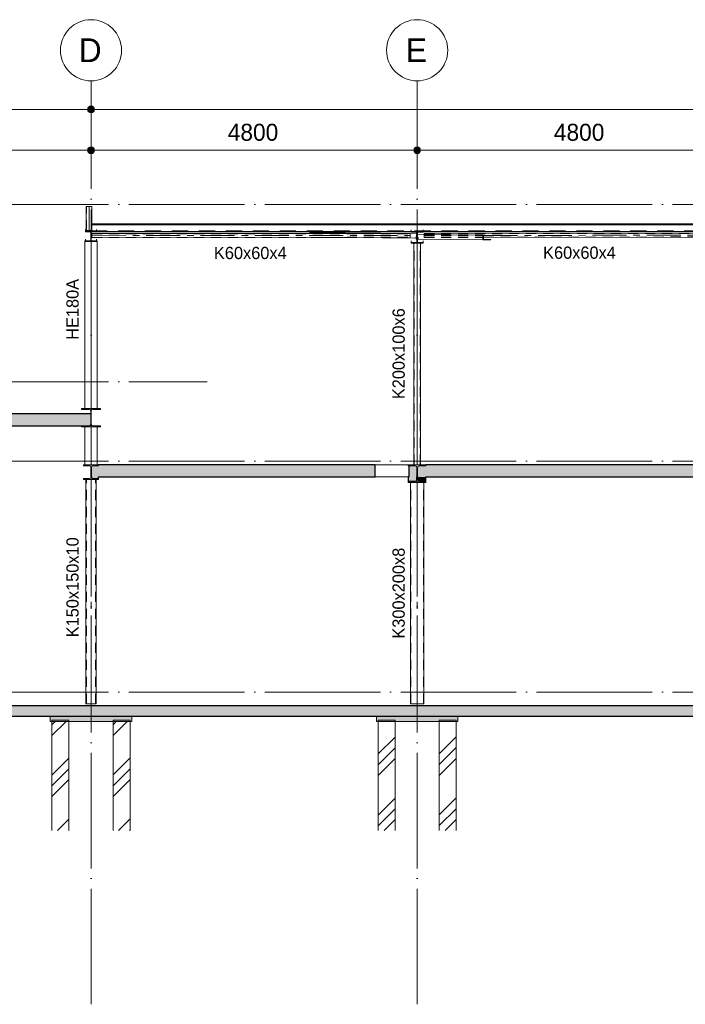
# Model space of a CAD drawing. Header units: millimetres. Extents: x -1359 to 538036, y -4592 to 9900.
# Tile 19 of 43: x 247064 to 256861, y -4592 to 9900. Entities that reach past the tile are written whole.
import ezdxf

# ---------------------------------------------------------------- set-up
doc = ezdxf.new("R2010")
doc.units = ezdxf.units.MM
for name, pattern in [('Overhead', [396.875, 238.125, -158.75]), ('WSP_hartlijn', [800, 500, -100, 100, -100]), ('WSP_hhidden', [250, 150, -100]), ('WSP_stramienlijn', [2000, 1700, -150, 0, -150])]:
    doc.linetypes.add(name, pattern=pattern)
for name, color, linetype, lineweight in [('00_algemeen - 0_18mm', 1, 'Continuous', 13), ('00_algemeen - hartlijn', 7, 'WSP_hartlijn', 13), ('00_algemeen - hhidden - 0_13mm', 7, 'WSP_hhidden', 13), ('00_algemeen - overhead', 7, 'Overhead', 13), ('00_maatvoering', 8, 'Continuous', 13), ('00_maatvoering-100', 8, 'Continuous', 13), ('07_stramien', 4, 'Continuous', 13), ('07_stramien - levels', 7, 'Continuous', 13), ('16_funderingsconstructies', 2, 'Continuous', 18), ('17_paalfunderingen - prefab', 2, 'Continuous', 18), ('23_vloeren', 2, 'Continuous', 18), ('23_vloeren - hatch', 1, 'Continuous', 18), ('23_vloeren -cut-', 3, 'Continuous', 25), ('28_hoofddraagconstructies - kolommen en liggers', 1, 'Continuous', 13), ('28_hoofddraagconstructies - kolommen en liggers - staal', 1, 'Continuous', 13), ('28_hoofddraagconstructies - kolommen en liggers - staal -cut-', 2, 'Continuous', 13), ('28_hoofddraagconstructies - tags', 7, 'Continuous', 18)]:
    doc.layers.add(name, color=color, linetype=linetype, lineweight=lineweight)
doc.layers.add('16_funderingsconstructies - voeten en balken', color=2, linetype='Continuous')
doc.styles.add('Revittext', font='txt', dxfattribs={"height": 250})
doc.styles.add('Revittext_1', font='txt', dxfattribs={"height": 180})
doc.styles.add('Revittext_2', font='txt', dxfattribs={"height": 350})
doc.dimstyles.new('WSP_25_-_transparant', dxfattribs={"dimscale": 304.8, "dimtxt": 252.223969, "dimasz": 1.312336, "dimexe": 0.656168, "dimexo": 0.0625, "dimgap": 0.213255, "dimtad": 1, "dimdec": 0, "dimzin": 0, "dimdsep": 46, "dimtxsty": 'Revittext', "dimblk1": 'DOTSMALL', "dimblk2": 'DOTSMALL', "dimsah": 1, "dimcen": 0.09, "dimdle": 0.656168, "dimazin": 0, "dimtfac": 1, "dimtdec": 4, "dimtix": 1, "dimtmove": 0, "dimatfit": 3, "dimfxl": 0.656168, "dimfxlon": 1, "dimtvp": 1, "dimtolj": 1, "dimtzin": 0, "dimarcsym": 2})
pattern_1 = [(45, (9142.7, 0), (-449.013, 449.013), []), (45, (9301.45, 0), (0, 898.026), []), (45, (8983.95, 0), (0, 898.026), [])]

# ---------------------------------------------------------------- blocks, each defined once
blk = doc.blocks.new('28_WSP_SC_staal - RHS v18-0 - RHSH 300x200x8 - S275-1336330-as 3')
at = {"layer": '00_algemeen - hartlijn'}
blk.add_line((33800, -170), (33800, 3090), dxfattribs=at)
at = {"layer": '00_algemeen - hhidden - 0_13mm'}
for p, q in [((33708, -170), (33708, 3090)), ((33892, -170), (33892, 3090))]:
    blk.add_line(p, q, dxfattribs=at)
blk = doc.blocks.new('28_WSP_SC_staal - RHS v18-0 - SHSH 150x150x10 - S275-1181202-as 3')
at = {"layer": '00_algemeen - hartlijn'}
blk.add_line((19400, -170), (19400, 3130), dxfattribs=at)
at = {"layer": '00_algemeen - hhidden - 0_13mm'}
for p, q in [((19335, -170), (19335, 3130)), ((19465, -170), (19465, 3130))]:
    blk.add_line(p, q, dxfattribs=at)
blk = doc.blocks.new('28_WSP_SC_staal - HE v21-0 - HE180A - S235-1337790-as 3')
at = {"layer": '00_algemeen - hartlijn'}
blk.add_line((19400, 3350), (19400, 3907), dxfattribs=at)
blk = doc.blocks.new('28_WSP_SF_staal - RHS v18-0 - SHSC 60x60x4 - S275-1328991-as 3')
at = {"layer": '00_algemeen - hartlijn'}
blk.add_line((19413, 6721), (24097, 6723), dxfattribs=at)
at = {"layer": '00_algemeen - hhidden - 0_13mm'}
for p, q in [((19413, 6747), (24097, 6749)), ((19413, 6695), (24097, 6697))]:
    blk.add_line(p, q, dxfattribs=at)
at = {"layer": '28_hoofddraagconstructies - kolommen en liggers - staal'}
for p, q in [((24097, 6753), (19413, 6751)), ((19413, 6743), (19413, 6751)), ((19413, 6699), (19413, 6743)), ((19413, 6691), (19413, 6699)), ((19413, 6691), (24097, 6693)), ((24097, 6753), (24097, 6745)), ((24097, 6745), (24097, 6701)), ((24097, 6701), (24097, 6693))]:
    blk.add_line(p, q, dxfattribs=at)
blk = doc.blocks.new('Floors 5 - Floors 5-1342812-as 3')
at = {"layer": '23_vloeren - hatch', "linetype": 'WSP_hhidden', "lineweight": 13}
blk.add_hatch(color=256, dxfattribs=at).paths.add_polyline_path([(24229, 3107), (24330, 3107), (24330, 3170), (24205, 3170), (24205, 3131), (24208, 3119), (24217, 3111)])
at = {"layer": '23_vloeren -cut-'}
for p, q in [((24205, 3170), (24205, 3131)), ((24229, 3107), (24330, 3107)), ((24330, 3107), (24330, 3170))]:
    blk.add_line(p, q, dxfattribs=at)
blk.add_arc((24229, 3131), 24, 180, 270, dxfattribs=at)
blk = doc.blocks.new('Floors 7 - Floors 7-1343910-as 3')
at = {"layer": '23_vloeren - hatch', "linetype": 'WSP_hhidden', "lineweight": 13}
h = blk.add_hatch(color=256, dxfattribs=at)
h.paths.add_polyline_path([(24070, 3107), (24171, 3107), (24183, 3111), (24192, 3119), (24195, 3131), (24195, 3170), (24070, 3170)])
h.paths.add_polyline_path([(19510, 3146), (19510, 3170), (19405, 3170), (19405, 3164), (19410, 3151), (19423, 3146)])
at = {"layer": '23_vloeren -cut-'}
for p, q in [((19405, 3170), (19405, 3164)), ((19423, 3146), (19510, 3146)), ((19510, 3146), (19510, 3170)), ((24080, 3170), (24070, 3170)), ((24070, 3170), (24070, 3107)), ((24070, 3107), (24171, 3107)), ((24195, 3131), (24195, 3170))]:
    blk.add_line(p, q, dxfattribs=at)
for centre, radius, start, end in [((19423, 3164), 18, 180, 270), ((24171, 3131), 24, 270, 0)]:
    blk.add_arc(centre, radius, start, end, dxfattribs=at)
blk = doc.blocks.new('28_WSP_SC_staal - RHS v18-0 - RHSH 200x100x6 - S275-1336392-as 3')
at = {"layer": '00_algemeen - hartlijn'}
blk.add_line((24200, 3350), (24200, 6610), dxfattribs=at)
at = {"layer": '00_algemeen - hhidden - 0_13mm'}
for p, q in [((24156, 3350), (24156, 6610)), ((24244, 3350), (24244, 6610))]:
    blk.add_line(p, q, dxfattribs=at)
at = {"layer": '28_hoofddraagconstructies - kolommen en liggers', "linetype": 'WSP_hhidden'}
for p, q in [((24156, 6610), (24156, 6620)), ((24200, 6610), (24200, 6620)), ((24244, 6610), (24244, 6620))]:
    blk.add_line(p, q, dxfattribs=at)
blk = doc.blocks.new('17_WSP_FD_prefab - fundatiepaal v18-0 - 250x250-V55-as 3')
at = {"layer": '16_funderingsconstructies', "lineweight": 13}
h = blk.add_hatch(dxfattribs=at)
h.set_pattern_fill('FP_1', color=50, style=0, pattern_type=2)
h.set_pattern_definition(pattern_1)
h.paths.add_polyline_path([(24775, -2033), (24775, -430), (24525, -430), (24525, -2033)])
at = {"layer": '16_funderingsconstructies', "color": 135, "lineweight": 13}
for p, q in [((24525, -430), (24525, -410)), ((24775, -410), (24525, -410)), ((24775, -410), (24775, -430))]:
    blk.add_line(p, q, dxfattribs=at)
at = {"layer": '17_paalfunderingen - prefab', "color": 55}
for p, q in [((24525, -2033), (24525, -430)), ((24775, -430), (24775, -2033))]:
    blk.add_line(p, q, dxfattribs=at)
blk = doc.blocks.new('17_WSP_FD_prefab - fundatiepaal v18-0 - 250x250-V56-as 3')
at = {"layer": '16_funderingsconstructies', "lineweight": 13}
h = blk.add_hatch(dxfattribs=at)
h.set_pattern_fill('FP_1', color=50, style=0, pattern_type=2)
h.set_pattern_definition(pattern_1)
h.paths.add_polyline_path([(23875, -2033), (23875, -430), (23625, -430), (23625, -2033)])
at = {"layer": '16_funderingsconstructies', "color": 135, "lineweight": 13}
for p, q in [((23625, -430), (23625, -410)), ((23875, -410), (23625, -410)), ((23875, -410), (23875, -430))]:
    blk.add_line(p, q, dxfattribs=at)
at = {"layer": '17_paalfunderingen - prefab', "color": 55}
for p, q in [((23625, -2033), (23625, -430)), ((23875, -430), (23875, -2033))]:
    blk.add_line(p, q, dxfattribs=at)
blk = doc.blocks.new('17_WSP_FD_prefab - fundatiepaal v18-0 - 250x250-V57-as 3')
at = {"layer": '16_funderingsconstructies', "lineweight": 13}
h = blk.add_hatch(dxfattribs=at)
h.set_pattern_fill('FP_1', color=50, style=0, pattern_type=2)
h.set_pattern_definition(pattern_1)
h.paths.add_polyline_path([(19725, -2033), (19975, -2033), (19975, -430), (19725, -430), (19725, -513)])
at = {"layer": '16_funderingsconstructies', "color": 135, "lineweight": 13}
for p, q in [((19725, -430), (19725, -410)), ((19975, -410), (19725, -410)), ((19975, -410), (19975, -430))]:
    blk.add_line(p, q, dxfattribs=at)
at = {"layer": '17_paalfunderingen - prefab', "color": 55}
for p, q in [((19725, -2033), (19725, -430)), ((19975, -430), (19975, -2033))]:
    blk.add_line(p, q, dxfattribs=at)
blk = doc.blocks.new('17_WSP_FD_prefab - fundatiepaal v18-0 - 250x250-V58-as 3')
at = {"layer": '16_funderingsconstructies', "lineweight": 13}
h = blk.add_hatch(dxfattribs=at)
h.set_pattern_fill('FP_1', color=50, style=0, pattern_type=2)
h.set_pattern_definition(pattern_1)
h.paths.add_polyline_path([(19075, -2033), (19075, -430), (18825, -430), (18825, -2033)])
at = {"layer": '16_funderingsconstructies', "color": 135, "lineweight": 13}
for p, q in [((18825, -430), (18825, -410)), ((19075, -410), (18825, -410)), ((19075, -410), (19075, -430))]:
    blk.add_line(p, q, dxfattribs=at)
at = {"layer": '17_paalfunderingen - prefab', "color": 55}
for p, q in [((18825, -2033), (18825, -430)), ((19075, -430), (19075, -2033))]:
    blk.add_line(p, q, dxfattribs=at)
blk = doc.blocks.new('28_WSP_SF_staal - RHS v18-0 - SHSC 60x60x4 - S275-1328990-as 3')
at = {"layer": '00_algemeen - hartlijn'}
blk.add_line((25179, 6724), (28897, 6729), dxfattribs=at)
at = {"layer": '00_algemeen - hhidden - 0_13mm'}
for p, q in [((24303, 6749), (28897, 6755)), ((25179, 6698), (28897, 6703))]:
    blk.add_line(p, q, dxfattribs=at)
at = {"layer": '28_hoofddraagconstructies - kolommen en liggers', "linetype": 'WSP_hhidden'}
for p, q in [((24303, 6701), (24303, 6739)), ((24303, 6723), (25179, 6724)), ((24303, 6693), (24303, 6701)), ((24303, 6697), (25179, 6698)), ((24303, 6693), (25179, 6694))]:
    blk.add_line(p, q, dxfattribs=at)
at = {"layer": '28_hoofddraagconstructies - kolommen en liggers - staal'}
for p, q in [((28897, 6759), (24303, 6753)), ((24303, 6745), (24303, 6753)), ((24303, 6739), (24303, 6745)), ((25179, 6694), (28897, 6699)), ((28897, 6759), (28897, 6751)), ((28897, 6751), (28897, 6707)), ((28897, 6707), (28897, 6699))]:
    blk.add_line(p, q, dxfattribs=at)
blk = doc.blocks.new('28_WSP_SF_staal - HE v21-0 - HE180A-1315366-as 3')
at = {"layer": '28_hoofddraagconstructies - kolommen en liggers', "linetype": 'WSP_hhidden'}
blk.add_line((24200, 6805), (24200, 6781), dxfattribs=at)
blk = doc.blocks.new('28_WSP_SC_staal - HE v21-0 - HE180A - S235-1337794-as 3')
at = {"layer": '00_algemeen - hartlijn'}
blk.add_line((19400, 4177), (19400, 6634), dxfattribs=at)
at = {"layer": '28_hoofddraagconstructies - kolommen en liggers', "linetype": 'WSP_hhidden'}
blk.add_line((19400, 6634), (19400, 6645), dxfattribs=at)
blk = doc.blocks.new('28_WSP_SC_staal - RHS v18-0 - SHSC 80x80x4 - S275-1295123-as 3')
at = {"layer": '00_algemeen - hartlijn'}
blk.add_line((19370, 6799), (19370, 7150), dxfattribs=at)
at = {"layer": '00_algemeen - hhidden - 0_13mm'}
for p, q in [((19334, 6799), (19334, 7150)), ((19406, 6900), (19406, 7150))]:
    blk.add_line(p, q, dxfattribs=at)
at = {"layer": '28_hoofddraagconstructies - kolommen en liggers', "linetype": 'WSP_hhidden'}
blk.add_line((19406, 6799), (19406, 6900), dxfattribs=at)
blk = doc.blocks.new('28_WSP_SF_staal - HFL v21-0 - Lequ 70x70x7-1303936-as 3')
at = {"layer": '28_hoofddraagconstructies - kolommen en liggers', "linetype": 'WSP_hhidden'}
for p, q in [((22635, 6698), (22778, 6696)), ((22788, 6696), (23179, 6693)), ((24191, 6740), (24190, 6683)), ((24190, 6683), (24221, 6683)), ((24190, 6683), (24190, 6683)), ((24194, 6699), (24194, 6740)), ((24217, 6690), (24197, 6690)), ((24219, 6690), (24198, 6690)), ((24221, 6683), (24221, 6685))]:
    blk.add_line(p, q, dxfattribs=at)
for centre, major_axis, start_param, end_param in [((24198, 6699), (0.09, 9), 1.575009, 3.145805), ((24219, 6685), (0.04, 4.5), 4.716601, 6.283185)]:
    blk.add_ellipse(centre, major_axis=major_axis, ratio=0.442411, start_param=start_param, end_param=end_param, dxfattribs=at)
at = {"layer": '28_hoofddraagconstructies - kolommen en liggers - staal'}
for p, q in [((24192, 6753), (22617, 6768)), ((23189, 6692), (24190, 6683)), ((24191, 6753), (24191, 6740)), ((24194, 6740), (24194, 6748))]:
    blk.add_line(p, q, dxfattribs=at)
blk.add_ellipse((24192, 6748), major_axis=(0.04, 4.5), ratio=0.442411, start_param=4.716601, end_param=6.283185, dxfattribs=at)
blk = doc.blocks.new('28_WSP_SF_staal - HFL v21-0 - Lequ 70x70x7-1304587-as 3')
at = {"layer": '28_hoofddraagconstructies - kolommen en liggers', "linetype": 'WSP_hhidden'}
blk.add_hatch(color=256, dxfattribs=at).paths.add_polyline_path([(25284, 6658), (25284, 6661), (25279, 6665), (25276, 6665), (25188, 6667), (25181, 6670), (25179, 6673), (25179, 6675), (25179, 6725), (25171, 6729), (25167, 6729), (25167, 6659)])
for p, q in [((24187, 6683), (24188, 6740)), ((24188, 6740), (24189, 6740)), ((24203, 6740), (24197, 6740)), ((24197, 6670), (24203, 6670)), ((25194, 6666), (25194, 6666))]:
    blk.add_line(p, q, dxfattribs=at)
at = {"layer": '28_hoofddraagconstructies - kolommen en liggers - staal'}
for p, q in [((24187, 6670), (24187, 6683)), ((24187, 6670), (24197, 6670)), ((24197, 6740), (24189, 6740)), ((25171, 6729), (24203, 6740)), ((24203, 6670), (25167, 6659)), ((25276, 6665), (25190, 6666))]:
    blk.add_line(p, q, dxfattribs=at)
at = {"layer": '28_hoofddraagconstructies - kolommen en liggers - staal -cut-'}
for p, q in [((25167, 6729), (25167, 6659)), ((25179, 6675), (25179, 6725)), ((25167, 6659), (25284, 6658)), ((25267, 6666), (25194, 6666)), ((25284, 6658), (25284, 6661))]:
    blk.add_line(p, q, dxfattribs=at)
at = {"layer": '28_hoofddraagconstructies - kolommen en liggers - staal -cut-', "flags": 128}
for points in [[(25179, 6725), (25179, 6726), (25178, 6726), (25178, 6727), (25177, 6728), (25176, 6728), (25174, 6729), (25173, 6729), (25171, 6729)], [(25190, 6666), (25188, 6667), (25185, 6668), (25183, 6669), (25181, 6670), (25180, 6672), (25179, 6673), (25179, 6675)], [(25194, 6666), (25191, 6666), (25190, 6666)], [(25284, 6661), (25284, 6662), (25283, 6663), (25283, 6663), (25282, 6664), (25281, 6665), (25279, 6665), (25278, 6665), (25276, 6665)]]:
    blk.add_lwpolyline(points, dxfattribs=at)
blk = doc.blocks.new('Grid - Stramienbol 9_0mm-3500-as 3')
at = {"layer": '07_stramien'}
blk.add_circle((5000, 9450), 450, dxfattribs=at)
blk = doc.blocks.new('DIMBLOCK48-as 3')
at = {"layer": '00_maatvoering-100'}
h = blk.add_hatch(color=256, dxfattribs=at)
edge = h.paths.add_edge_path()
edge.add_arc((243314, 7979), 50, 0, 360)
h = blk.add_hatch(color=256, dxfattribs=at)
edge = h.paths.add_edge_path()
edge.add_arc((248114, 7979), 50, 0, 360)
for p, q in [((243314, 8179), (243314, 7779)), ((243314, 7979), (243314, 8179)), ((248114, 8179), (248114, 7779)), ((248114, 7979), (248114, 8179)), ((243314, 7979), (248114, 7979))]:
    blk.add_line(p, q, dxfattribs=at)
for centre in [(243314, 7979), (248114, 7979)]:
    blk.add_circle(centre, 50, dxfattribs=at)
at = {"layer": '00_maatvoering-100', "color": 0, "insert": (245326, 8368), "char_height": 250, "width": 931.29, "attachment_point": 1, "line_spacing_factor": 0.931288, "style": 'Revittext'}
blk.add_mtext('4800', dxfattribs=at)
blk = doc.blocks.new('_DotSmall')
at = {"color": 0, "linetype": 'ByBlock', "const_width": 0.5}
blk.add_lwpolyline([(-0.0625, 0, 1), (0.0625, 0, 1)], format="xyb", close=True, dxfattribs=at)
blk = doc.blocks.new('DIMBLOCK49-as 3')
at = {"layer": '00_maatvoering-100'}
h = blk.add_hatch(color=256, dxfattribs=at)
edge = h.paths.add_edge_path()
edge.add_arc((248114, 7979), 50, 0, 360)
h = blk.add_hatch(color=256, dxfattribs=at)
edge = h.paths.add_edge_path()
edge.add_arc((252914, 7979), 50, 0, 360)
for p, q in [((248114, 8179), (248114, 7779)), ((248114, 7979), (248114, 8179)), ((252914, 8179), (252914, 7779)), ((252914, 7979), (252914, 8179)), ((248114, 7979), (252914, 7979))]:
    blk.add_line(p, q, dxfattribs=at)
for centre in [(248114, 7979), (252914, 7979)]:
    blk.add_circle(centre, 50, dxfattribs=at)
at = {"layer": '00_maatvoering-100', "color": 0, "insert": (250126, 8368), "char_height": 250, "width": 931.29, "attachment_point": 1, "line_spacing_factor": 0.931288, "style": 'Revittext'}
blk.add_mtext('4800', dxfattribs=at)
blk = doc.blocks.new('DIMBLOCK50-as 3')
at = {"layer": '00_maatvoering-100'}
h = blk.add_hatch(color=256, dxfattribs=at)
edge = h.paths.add_edge_path()
edge.add_arc((252914, 7979), 50, 0, 360)
h = blk.add_hatch(color=256, dxfattribs=at)
edge = h.paths.add_edge_path()
edge.add_arc((257714, 7979), 50, 0, 360)
for p, q in [((252914, 8179), (252914, 7779)), ((252914, 7979), (252914, 8179)), ((257714, 8179), (257714, 7779)), ((257714, 7979), (257714, 8179)), ((252914, 7979), (257714, 7979))]:
    blk.add_line(p, q, dxfattribs=at)
for centre in [(252914, 7979), (257714, 7979)]:
    blk.add_circle(centre, 50, dxfattribs=at)
at = {"layer": '00_maatvoering-100', "color": 0, "insert": (254926, 8368), "char_height": 250, "width": 931.29, "attachment_point": 1, "line_spacing_factor": 0.931288, "style": 'Revittext'}
blk.add_mtext('4800', dxfattribs=at)
blk = doc.blocks.new('DIMBLOCK53-as 3')
at = {"layer": '00_maatvoering-100'}
h = blk.add_hatch(color=256, dxfattribs=at)
edge = h.paths.add_edge_path()
edge.add_arc((233714, 8579), 50, 0, 360)
h = blk.add_hatch(color=256, dxfattribs=at)
edge = h.paths.add_edge_path()
edge.add_arc((248114, 8579), 50, 0, 360)
for p, q in [((233714, 8779), (233714, 8379)), ((233714, 8579), (233714, 8779)), ((248114, 8779), (248114, 8379)), ((248114, 8579), (248114, 8779)), ((233514, 8579), (248114, 8579))]:
    blk.add_line(p, q, dxfattribs=at)
for centre in [(233714, 8579), (248114, 8579)]:
    blk.add_circle(centre, 50, dxfattribs=at)
at = {"layer": '00_maatvoering-100', "color": 0, "insert": (240429, 8968), "char_height": 250, "width": 1164.11, "attachment_point": 1, "line_spacing_factor": 0.931288, "style": 'Revittext'}
blk.add_mtext('14400', dxfattribs=at)
blk = doc.blocks.new('DIMBLOCK54-as 3')
at = {"layer": '00_maatvoering-100'}
h = blk.add_hatch(color=256, dxfattribs=at)
edge = h.paths.add_edge_path()
edge.add_arc((248114, 8579), 50, 0, 360)
h = blk.add_hatch(color=256, dxfattribs=at)
edge = h.paths.add_edge_path()
edge.add_arc((267314, 8579), 50, 0, 360)
for p, q in [((248114, 8779), (248114, 8379)), ((248114, 8579), (248114, 8779)), ((267314, 8779), (267314, 8379)), ((267314, 8579), (267314, 8779)), ((248114, 8579), (267514, 8579))]:
    blk.add_line(p, q, dxfattribs=at)
for centre in [(248114, 8579), (267314, 8579)]:
    blk.add_circle(centre, 50, dxfattribs=at)
at = {"layer": '00_maatvoering-100', "color": 0, "insert": (257229, 8968), "char_height": 250, "width": 1164.11, "attachment_point": 1, "line_spacing_factor": 0.931288, "style": 'Revittext'}
blk.add_mtext('19200', dxfattribs=at)

msp = doc.modelspace()

# ---------------------------------------------------------------- hatches: boundary and pattern name
at = {"layer": '16_funderingsconstructies - voeten en balken'}
for points in [[(247902.6, -430), (248713.9, -430), (248713.9, -350), (247513.9, -350), (247513.9, -430)], [(253065.1, -430), (253513.9, -430), (253513.9, -350), (252313.9, -350), (252313.9, -430), (252419.8, -430)]]:
    msp.add_hatch(color=90, dxfattribs=at).paths.add_polyline_path(points)
at = {"layer": '23_vloeren - hatch'}
h = msp.add_hatch(color=256, dxfattribs=at)
h.paths.add_polyline_path([(243062.8, 3920), (243308.6, 3920), (243308.6, 4058), (243305.4, 4070), (243296.6, 4078.8), (243284.6, 4082), (243173.9, 4082), (243173.9, 4100), (238663.9, 4100), (238663.9, 4081), (238546.4, 4081), (238532.9, 4077.4), (238523, 4067.5), (238519.4, 4054), (238519.4, 3920), (242740.1, 3920)])
h.paths.add_polyline_path([(233739.9, 3920), (238508.4, 3920), (238508.4, 4054), (238504.7, 4067.5), (238494.9, 4077.4), (238481.4, 4081), (238363.9, 4081), (238363.9, 4100), (233718.9, 4100), (233718.9, 3941), (233721.7, 3930.5), (233729.4, 3922.8)])
h.paths.add_polyline_path([(243319.1, 3920), (248085.9, 3920), (248097.9, 3923.2), (248106.6, 3932), (248109.9, 3944), (248109.9, 4100), (243453.9, 4100), (243453.9, 4082), (243343.1, 4082), (243331.1, 4078.8), (243322.3, 4070), (243319.1, 4058), (243319.1, 4044.3)])
h = msp.add_hatch(color=256, dxfattribs=at)
h.paths.add_polyline_path([(248118.6, 3170), (252293.9, 3170), (252293.9, 3350), (248223.9, 3350), (248223.9, 3334), (248136.6, 3334), (248123.9, 3328.7), (248118.6, 3316), (248118.6, 3284.7)])
h.paths.add_polyline_path([(262422.2, 3170), (262508.9, 3170), (262508.9, 3308.5), (262505.6, 3320.5), (262496.9, 3329.3), (262484.9, 3332.5), (262383.9, 3332.5), (262383.9, 3350), (257843.9, 3350), (257843.9, 3332.5), (257742.9, 3332.5), (257730.9, 3329.3), (257722.1, 3320.5), (257718.9, 3308.5), (257718.9, 3170), (262099.5, 3170)])
h.paths.add_polyline_path([(262518.9, 3170), (267309.1, 3170), (267309.1, 3316), (267303.8, 3328.7), (267291.1, 3334), (267203.9, 3334), (267203.9, 3350), (262643.9, 3350), (262643.9, 3332.5), (262542.9, 3332.5), (262530.9, 3329.3), (262522.1, 3320.5), (262518.9, 3308.5), (262518.9, 3284.7)])
h.paths.add_polyline_path([(257708.9, 3170), (257708.9, 3308.5), (257705.6, 3320.5), (257696.9, 3329.3), (257684.9, 3332.5), (257583.9, 3332.5), (257583.9, 3350), (253043.9, 3350), (253043.9, 3332.5), (252942.9, 3332.5), (252930.9, 3329.3), (252922.1, 3320.5), (252918.9, 3308.5), (252918.9, 3170), (257582.3, 3170)])
h.paths.add_polyline_path([(252908.9, 3170), (252908.9, 3308.5), (252905.6, 3320.5), (252896.9, 3329.3), (252884.9, 3332.5), (252793.9, 3332.5), (252793.9, 3170)])
msp.add_hatch(color=10, dxfattribs=at).paths.add_polyline_path([(267413.9, -350), (267413.9, -200), (232333.9, -200), (232333.9, -350), (267313.9, -350)])
at = {"layer": '28_hoofddraagconstructies - kolommen en liggers - staal'}
for points in [[(248033.9, 6634.4), (248193.9, 6634.4), (248193.9, 6643.4), (248128.5, 6643.8), (248122.5, 6646.7), (248118.3, 6651.9), (248116.9, 6658.4), (248117.2, 6765.8), (248120.1, 6771.8), (248125.3, 6776), (248131.9, 6777.4), (248193.9, 6777.4), (248193.9, 6786.4), (248033.9, 6786.4), (248033.9, 6777.4), (248099.2, 6777.1), (248105.2, 6774.2), (248109.4, 6768.9), (248110.9, 6762.4), (248110.5, 6655.1), (248107.6, 6649.1), (248102.4, 6644.9), (248095.9, 6643.4), (248033.9, 6643.4)], [(252823.9, 6610), (253003.9, 6610), (253003.9, 6619.5), (252928.5, 6619.9), (252922.5, 6622.8), (252918.3, 6628), (252916.9, 6634.5), (252917.2, 6759.9), (252920.1, 6765.9), (252925.3, 6770.1), (252931.9, 6771.6), (253003.9, 6771.6), (253003.9, 6781.1), (252823.9, 6781.1), (252823.9, 6771.6), (252899.2, 6771.2), (252905.2, 6768.3), (252909.4, 6763.1), (252910.9, 6756.6), (252910.5, 6631.2), (252907.6, 6625.2), (252902.4, 6621), (252895.9, 6619.5), (252823.9, 6619.5)], [(247973.9, 3907), (248253.9, 3907), (248253.9, 3920), (248141.9, 3920), (248129.9, 3923.2), (248121.1, 3932), (248117.9, 3944), (248117.9, 4140), (248121.1, 4152), (248129.9, 4160.8), (248141.9, 4164), (248253.9, 4164), (248253.9, 4177), (247973.9, 4177), (247973.9, 4164), (248085.9, 4164), (248097.9, 4160.8), (248106.6, 4152), (248109.9, 4140), (248109.9, 3944), (248106.6, 3932), (248097.9, 3923.2), (248085.9, 3920), (247973.9, 3920)], [(248003.9, 3130), (248223.9, 3130), (248223.9, 3146), (248136.6, 3146), (248123.9, 3151.3), (248118.6, 3164), (248118.6, 3316), (248123.9, 3328.7), (248136.6, 3334), (248223.9, 3334), (248223.9, 3350), (248003.9, 3350), (248003.9, 3334), (248091.1, 3334), (248103.8, 3328.7), (248109.1, 3316), (248109.1, 3164), (248103.8, 3151.3), (248091.1, 3146), (248003.9, 3146)], [(252903.8, 3090), (253043.9, 3090), (253043.9, 3107.5), (252942.9, 3107.5), (252930.9, 3110.7), (252922.1, 3119.5), (252918.9, 3131.5), (252918.9, 3308.5), (252922.1, 3320.5), (252930.9, 3329.3), (252942.9, 3332.5), (253043.9, 3332.5), (253043.9, 3350), (252783.9, 3350), (252783.9, 3332.5), (252884.9, 3332.5), (252896.9, 3329.3), (252905.6, 3320.5), (252908.9, 3308.5), (252908.9, 3131.5), (252905.6, 3119.5), (252896.9, 3110.7), (252884.9, 3107.5), (252783.9, 3107.5), (252783.9, 3090)]]:
    msp.add_hatch(color=256, dxfattribs=at).paths.add_polyline_path(points)

# ---------------------------------------------------------------- linework, layer by layer
at = {"layer": '00_algemeen - 0_18mm'}
msp.add_line((248113.9, 6878.4), (267313.9, 6878.4), dxfattribs=at)
at = {"layer": '00_algemeen - overhead'}
msp.add_line((248113.9, 6792), (267313.9, 6792), dxfattribs=at)
at = {"layer": '07_stramien', "linetype": 'WSP_stramienlijn'}
for p, q in [((248113.9, -4592.4), (248113.9, 9000)), ((252913.9, -4592.4), (252913.9, 9000))]:
    msp.add_line(p, q, dxfattribs=at)
at = {"layer": '07_stramien - levels', "linetype": 'WSP_stramienlijn'}
for p, q in [((228671.5, 7180), (272364.8, 7180)), ((228671.5, 4570), (249821.6, 4570)), ((228671.5, 3400), (272364.8, 3400)), ((228671.5, 0), (272364.8, 0))]:
    msp.add_line(p, q, dxfattribs=at)
at = {"layer": '16_funderingsconstructies - voeten en balken', "color": 55, "lineweight": 18}
for p, q in [((247513.9, -350), (247513.9, -430)), ((248713.9, -430), (247513.9, -430)), ((248713.9, -430), (248713.9, -350)), ((252313.9, -350), (252313.9, -430)), ((253513.9, -430), (252313.9, -430)), ((253513.9, -430), (253513.9, -350))]:
    msp.add_line(p, q, dxfattribs=at)
at = {"layer": '23_vloeren', "linetype": 'WSP_hhidden', "lineweight": 13}
msp.add_line((248113.9, 6900.4), (248113.9, 6912.9), dxfattribs=at)
at = {"layer": '23_vloeren'}
for p, q in [((248113.9, 6889.2), (248113.9, 6900.4)), ((248109.9, 3944), (248109.9, 4100)), ((247973.9, 3920), (248085.9, 3920)), ((248223.9, 3334), (248136.6, 3334)), ((248223.9, 3350), (248223.9, 3334)), ((252293.9, 3350), (252783.9, 3350)), ((253043.9, 3350), (253043.9, 3332.5)), ((248118.6, 3316), (248118.6, 3170)), ((252884.9, 3332.5), (252793.9, 3332.5)), ((252908.9, 3170), (252908.9, 3308.5)), ((252918.9, 3308.5), (252918.9, 3170)), ((253043.9, 3332.5), (252942.9, 3332.5)), ((252783.9, 3170), (252293.9, 3170))]:
    msp.add_line(p, q, dxfattribs=at)
for centre, radius, start, end in [((248085.9, 3944), 24, 270, 360), ((248136.6, 3316), 18, 90, 180), ((252884.9, 3308.5), 24, 0, 90), ((252942.9, 3308.5), 24, 90, 180)]:
    msp.add_arc(centre, radius, start, end, dxfattribs=at)
at = {"layer": '23_vloeren -cut-'}
for p, q in [((248113.9, 6889.2), (248113.9, 6786.4)), ((267313.9, 6889.2), (248113.9, 6889.2)), ((248113.9, 6786.4), (248113.9, 6781.2)), ((248113.9, 6781.2), (267313.9, 6781.2)), ((248109.9, 4100), (243453.9, 4100)), ((243453.9, 3920), (247973.9, 3920)), ((252293.9, 3350), (248223.9, 3350)), ((252293.9, 3170), (252293.9, 3350)), ((257583.9, 3350), (253043.9, 3350)), ((252793.9, 3332.5), (252793.9, 3170)), ((248223.9, 3170), (252293.9, 3170)), ((253043.9, 3170), (257583.9, 3170))]:
    msp.add_line(p, q, dxfattribs=at)
at = {"layer": '23_vloeren -cut-', "color": 8}
for p, q in [((267413.9, -200), (232333.9, -200)), ((233713.9, -350), (267313.9, -350))]:
    msp.add_line(p, q, dxfattribs=at)
at = {"layer": '28_hoofddraagconstructies - kolommen en liggers', "linetype": 'WSP_hhidden'}
for p, q in [((248123.9, 6799.4), (248123.9, 6900.3)), ((248115.9, 6799.4), (248113.9, 6799.4)), ((248123.9, 6799.4), (248115.9, 6799.4)), ((248193.9, 6811.1), (248193.9, 6786.4)), ((252823.9, 6781.1), (252823.9, 6804.8)), ((253003.9, 6804.8), (253003.9, 6781.1)), ((248033.9, 6645.4), (248193.8, 6645.4)), ((248110.9, 6658.4), (248110.8, 6656.9)), ((248117.2, 6655.1), (248116.9, 6658.4)), ((252863.9, 6620.3), (252863.9, 6610.1)), ((252872.9, 6620.3), (252863.9, 6620.3)), ((252872.9, 6620.3), (252900.3, 6620.3)), ((252900.6, 6620.3), (252927.2, 6620.3)), ((252907.6, 6625.2), (252905.2, 6622.8)), ((252927.5, 6620.3), (252954.9, 6620.3)), ((252954.9, 6620.3), (252963.9, 6620.3)), ((252963.9, 6610.1), (252963.9, 6620.3))]:
    msp.add_line(p, q, dxfattribs=at)
at = {"layer": '28_hoofddraagconstructies - kolommen en liggers', "linetype": 'WSP_hhidden', "flags": 128}
for points in [[(252910.9, 6634.5), (252910.5, 6631.2), (252909.4, 6628), (252908.5, 6626.4)], [(252922.5, 6622.8), (252920.1, 6625.2), (252918.3, 6628)]]:
    msp.add_lwpolyline(points, dxfattribs=at)
at = {"layer": '28_hoofddraagconstructies - kolommen en liggers - staal'}
for p, q in [((248043.9, 7150), (248043.9, 6799.4)), ((248043.9, 7150), (248051.9, 7150)), ((248051.9, 7150), (248115.9, 7150)), ((248115.9, 7150), (248123.9, 7150)), ((248123.9, 6900.4), (248123.9, 7150)), ((248033.9, 6786.4), (248033.9, 6811.1)), ((248033.9, 6643.4), (248033.9, 6668.1)), ((248051.9, 6799.4), (248043.9, 6799.4)), ((248113.9, 6799.4), (248051.9, 6799.4)), ((248193.9, 6643.4), (248193.9, 6668.1)), ((248023.9, 6645.4), (248033.9, 6645.4)), ((248023.9, 4177), (248023.9, 6645.4)), ((248193.9, 6645.4), (248203.9, 6645.4)), ((248203.9, 6645.4), (248203.9, 4177)), ((252823.9, 6643.3), (252823.9, 6619.5)), ((252863.9, 6610), (252863.9, 3350)), ((252963.9, 3350), (252963.9, 6610)), ((253003.9, 6643.3), (253003.9, 6619.5)), ((248109.9, 4100), (248109.9, 3944)), ((248085.9, 3920), (247973.9, 3920)), ((248023.9, 3350), (248023.9, 3907)), ((248203.9, 3907), (248203.9, 3350)), ((248136.6, 3334), (248223.9, 3334)), ((248223.9, 3334), (248223.9, 3350)), ((253043.9, 3332.5), (253043.9, 3350)), ((248118.6, 3170), (248118.6, 3316)), ((252793.9, 3332.5), (252884.9, 3332.5)), ((252908.9, 3308.5), (252908.9, 3170)), ((252918.9, 3170), (252918.9, 3308.5)), ((252942.9, 3332.5), (253043.9, 3332.5)), ((248038.9, 3130), (248038.9, -170)), ((248188.9, -170), (248188.9, 3130)), ((252813.9, 3090), (252813.9, -170)), ((253013.9, -170), (253013.9, 3090)), ((248053.9, -170), (248038.9, -170)), ((248053.9, -170), (248173.9, -170)), ((248173.9, -170), (248188.9, -170)), ((252813.9, -170), (252825.9, -170)), ((253001.9, -170), (252825.9, -170)), ((253013.9, -170), (253001.9, -170))]:
    msp.add_line(p, q, dxfattribs=at)
for centre, radius, start, end in [((248085.9, 3944), 24, 270, 0), ((248136.6, 3316), 18, 90, 180), ((252884.9, 3308.5), 24, 0, 90), ((252942.9, 3308.5), 24, 90, 180)]:
    msp.add_arc(centre, radius, start, end, dxfattribs=at)
at = {"layer": '28_hoofddraagconstructies - kolommen en liggers - staal -cut-'}
for p, q in [((248193.9, 6786.4), (248033.9, 6786.4)), ((248033.9, 6786.4), (248033.9, 6777.4)), ((248033.9, 6777.4), (248095.9, 6777.4)), ((248110.9, 6762.4), (248110.9, 6658.4)), ((248116.9, 6658.4), (248116.9, 6762.4)), ((248131.9, 6777.4), (248193.9, 6777.4)), ((248193.9, 6777.4), (248193.9, 6786.4)), ((252823.9, 6781.1), (252823.9, 6771.6)), ((253003.9, 6781.1), (252823.9, 6781.1)), ((252823.9, 6771.6), (252895.9, 6771.6)), ((252910.9, 6756.6), (252910.9, 6634.5)), ((252916.9, 6634.5), (252916.9, 6756.6)), ((252931.9, 6771.6), (253003.9, 6771.6)), ((253003.9, 6771.6), (253003.9, 6781.1)), ((248095.9, 6643.4), (248033.9, 6643.4)), ((248033.9, 6643.4), (248033.9, 6634.4)), ((248033.9, 6634.4), (248193.9, 6634.4)), ((248193.9, 6643.4), (248131.9, 6643.4)), ((248193.9, 6634.4), (248193.9, 6643.4)), ((252895.9, 6619.5), (252823.9, 6619.5)), ((252823.9, 6619.5), (252823.9, 6610)), ((252823.9, 6610), (253003.9, 6610)), ((252908.5, 6626.4), (252907.6, 6625.2)), ((253003.9, 6619.5), (252931.9, 6619.5)), ((253003.9, 6610), (253003.9, 6619.5)), ((247973.9, 4177), (247973.9, 4164)), ((248253.9, 4177), (247973.9, 4177)), ((247973.9, 4164), (248085.9, 4164)), ((248109.9, 4140), (248109.9, 4100)), ((248117.9, 3944), (248117.9, 4140)), ((248141.9, 4164), (248253.9, 4164)), ((248253.9, 4164), (248253.9, 4177)), ((247973.9, 3920), (247973.9, 3907)), ((248253.9, 3920), (248141.9, 3920)), ((248253.9, 3907), (248253.9, 3920)), ((247973.9, 3907), (248253.9, 3907)), ((248223.9, 3350), (248003.9, 3350)), ((248003.9, 3350), (248003.9, 3334)), ((248003.9, 3334), (248091.1, 3334)), ((252783.9, 3350), (252783.9, 3332.5)), ((253043.9, 3350), (252783.9, 3350)), ((248109.1, 3316), (248109.1, 3164)), ((252783.9, 3332.5), (252793.9, 3332.5)), ((248091.1, 3146), (248003.9, 3146)), ((248003.9, 3146), (248003.9, 3130)), ((248003.9, 3130), (248223.9, 3130)), ((248118.6, 3164), (248118.6, 3170)), ((248223.9, 3146), (248136.6, 3146)), ((248223.9, 3130), (248223.9, 3146)), ((252884.9, 3107.5), (252783.9, 3107.5)), ((252783.9, 3107.5), (252783.9, 3090)), ((252783.9, 3090), (253043.9, 3090)), ((252908.9, 3170), (252908.9, 3131.5)), ((252918.9, 3131.5), (252918.9, 3170)), ((253043.9, 3107.5), (252942.9, 3107.5)), ((253043.9, 3090), (253043.9, 3107.5))]:
    msp.add_line(p, q, dxfattribs=at)
at = {"layer": '28_hoofddraagconstructies - kolommen en liggers - staal -cut-', "flags": 128}
for points in [[(248095.9, 6777.4), (248099.2, 6777.1), (248102.4, 6776), (248105.2, 6774.2), (248107.6, 6771.8), (248109.4, 6768.9), (248110.5, 6765.8), (248110.9, 6762.4)], [(248116.9, 6762.4), (248117.2, 6765.8), (248118.3, 6768.9), (248120.1, 6771.8), (248122.5, 6774.2), (248125.3, 6776), (248128.5, 6777.1), (248131.9, 6777.4)], [(252895.9, 6771.6), (252899.2, 6771.2), (252902.4, 6770.1), (252905.2, 6768.3), (252907.6, 6765.9), (252909.4, 6763.1), (252910.5, 6759.9), (252910.9, 6756.6)], [(252916.9, 6756.6), (252917.2, 6759.9), (252918.3, 6763.1), (252920.1, 6765.9), (252922.5, 6768.3), (252925.3, 6770.1), (252928.5, 6771.2), (252931.9, 6771.6)], [(248110.8, 6656.8), (248110.5, 6655.1), (248109.4, 6651.9), (248107.6, 6649.1), (248105.2, 6646.7), (248102.4, 6644.9), (248099.2, 6643.8), (248095.9, 6643.4)], [(248131.9, 6643.4), (248128.5, 6643.8), (248125.3, 6644.9), (248122.5, 6646.7), (248120.1, 6649.1), (248118.3, 6651.9), (248117.2, 6655.1)], [(252905.2, 6622.8), (252902.4, 6621), (252899.2, 6619.9), (252895.9, 6619.5)], [(252918.3, 6628), (252917.2, 6631.2), (252916.9, 6634.5)], [(252931.9, 6619.5), (252928.5, 6619.9), (252925.3, 6621), (252922.5, 6622.8)]]:
    msp.add_lwpolyline(points, dxfattribs=at)
at = {"layer": '28_hoofddraagconstructies - kolommen en liggers - staal -cut-'}
for centre, radius, start, end in [((248085.9, 4140), 24, 0, 90), ((248141.9, 4140), 24, 90, 180), ((248141.9, 3944), 24, 180, 270), ((248091.1, 3316), 18, 0, 90), ((248091.1, 3164), 18, 270, 0), ((248136.6, 3164), 18, 180, 270), ((252884.9, 3131.5), 24, 270, 0), ((252942.9, 3131.5), 24, 180, 270)]:
    msp.add_arc(centre, radius, start, end, dxfattribs=at)

# ---------------------------------------------------------------- block references
at = {"layer": '00_algemeen - hartlijn'}
msp.add_blockref('28_WSP_SC_staal - HE v21-0 - HE180A - S235-1337790-as 3', (228713.9, 0), dxfattribs=at)
at = {"layer": '00_algemeen - hhidden - 0_13mm'}
for name, p in [('28_WSP_SC_staal - RHS v18-0 - SHSH 150x150x10 - S275-1181202-as 3', (228713.9, 0)), ('28_WSP_SC_staal - RHS v18-0 - RHSH 300x200x8 - S275-1336330-as 3', (219113.9, 0))]:
    msp.add_blockref(name, p, dxfattribs=at)
at = {"layer": '07_stramien'}
for p in [(243113.9, 0), (247913.9, 0)]:
    msp.add_blockref('Grid - Stramienbol 9_0mm-3500-as 3', p, dxfattribs=at)
at = {"layer": '16_funderingsconstructies', "color": 135, "lineweight": 13}
for name in ['17_WSP_FD_prefab - fundatiepaal v18-0 - 250x250-V58-as 3', '17_WSP_FD_prefab - fundatiepaal v18-0 - 250x250-V57-as 3', '17_WSP_FD_prefab - fundatiepaal v18-0 - 250x250-V56-as 3', '17_WSP_FD_prefab - fundatiepaal v18-0 - 250x250-V55-as 3']:
    msp.add_blockref(name, (228713.9, 0), dxfattribs=at)
at = {"layer": '23_vloeren'}
for name in ['Floors 7 - Floors 7-1343910-as 3', 'Floors 5 - Floors 5-1342812-as 3']:
    msp.add_blockref(name, (228713.9, 0), dxfattribs=at)
at = {"layer": '28_hoofddraagconstructies - kolommen en liggers', "linetype": 'WSP_hhidden'}
for name in ['28_WSP_SC_staal - RHS v18-0 - SHSC 80x80x4 - S275-1295123-as 3', '28_WSP_SF_staal - HFL v21-0 - Lequ 70x70x7-1303936-as 3', '28_WSP_SF_staal - HFL v21-0 - Lequ 70x70x7-1304587-as 3', '28_WSP_SF_staal - HE v21-0 - HE180A-1315366-as 3', '28_WSP_SF_staal - RHS v18-0 - SHSC 60x60x4 - S275-1328990-as 3', '28_WSP_SC_staal - HE v21-0 - HE180A - S235-1337794-as 3', '28_WSP_SC_staal - RHS v18-0 - RHSH 200x100x6 - S275-1336392-as 3']:
    msp.add_blockref(name, (228713.9, 0), dxfattribs=at)
at = {"layer": '28_hoofddraagconstructies - kolommen en liggers'}
msp.add_blockref('28_WSP_SF_staal - RHS v18-0 - SHSC 60x60x4 - S275-1328991-as 3', (228713.9, 0), dxfattribs=at)

# ---------------------------------------------------------------- texts
at = {"layer": '07_stramien', "char_height": 350, "attachment_point": 1, "style": 'Revittext_2'}
for s, insert, width in [('D', (247931.7, 9625.6), 432.911), ('E', (252745.2, 9625.6), 400.844)]:
    msp.add_mtext(s, dxfattribs=dict(at, insert=insert, width=width))
at = {"layer": '28_hoofddraagconstructies - tags', "lineweight": 13, "char_height": 180, "width": 1314.767, "attachment_point": 1, "style": 'Revittext_1'}
for insert, rotation in [((249922.7, 6556.4), 0.02595), ((254767.8, 6560.1), 0.06964)]:
    msp.add_mtext('K60x60x4', dxfattribs=dict(at, insert=insert, rotation=rotation))
at = {"layer": '28_hoofddraagconstructies - tags', "lineweight": 13, "char_height": 180, "attachment_point": 1, "rotation": 90, "style": 'Revittext_1', "bg_fill": 3, "box_fill_scale": 1.25, "bg_fill_color": 256, "bg_fill_true_color": 13158600, "bg_fill_transparency": 0}
for s, insert, width in [('HE180A', (247751, 5188.2), 1122.362), ('K200x100x6', (252551, 4314.7), 1651.476), ('K150x150x10', (247751, 809.5), 1819.831), ('K300x200x8', (252551, 789.5), 1651.476)]:
    msp.add_mtext(s, dxfattribs=dict(at, insert=insert, width=width))

# ---------------------------------------------------------------- dimensions: what is measured, and where the dimension line sits
at = {"layer": '00_maatvoering'}
for base, p1, p2, override, picture, middle in [((248113.9, 8579), (233713.9, 8779), (248113.9, 8779), {"dimpost": '<>', "dimfxl": 14400}, 'DIMBLOCK53-as 3', (240913.9, 8771.6)), ((267313.9, 8579), (248113.9, 8779), (267313.9, 8779), {"dimpost": '<>', "dimfxl": 19200}, 'DIMBLOCK54-as 3', (257713.9, 8771.6)), ((248113.9, 7979), (243313.9, 8179), (248113.9, 8179), {"dimpost": '<>', "dimfxl": 4800}, 'DIMBLOCK48-as 3', (245713.9, 8171.6)), ((252913.9, 7979), (248113.9, 8179), (252913.9, 8179), {"dimpost": '<>', "dimfxl": 4800}, 'DIMBLOCK49-as 3', (250513.9, 8171.6)), ((257713.9, 7979), (252913.9, 8179), (257713.9, 8179), {"dimpost": '<>', "dimfxl": 4800}, 'DIMBLOCK50-as 3', (255313.9, 8171.6))]:
    dim = msp.add_linear_dim(base=base, p1=p1, p2=p2, dimstyle='WSP_25_-_transparant', override=override, dxfattribs=at)
    dim.commit()
    dim.dimension.update_dxf_attribs({"geometry": picture, "text_midpoint": middle})

doc.saveas('drawing.dxf')
